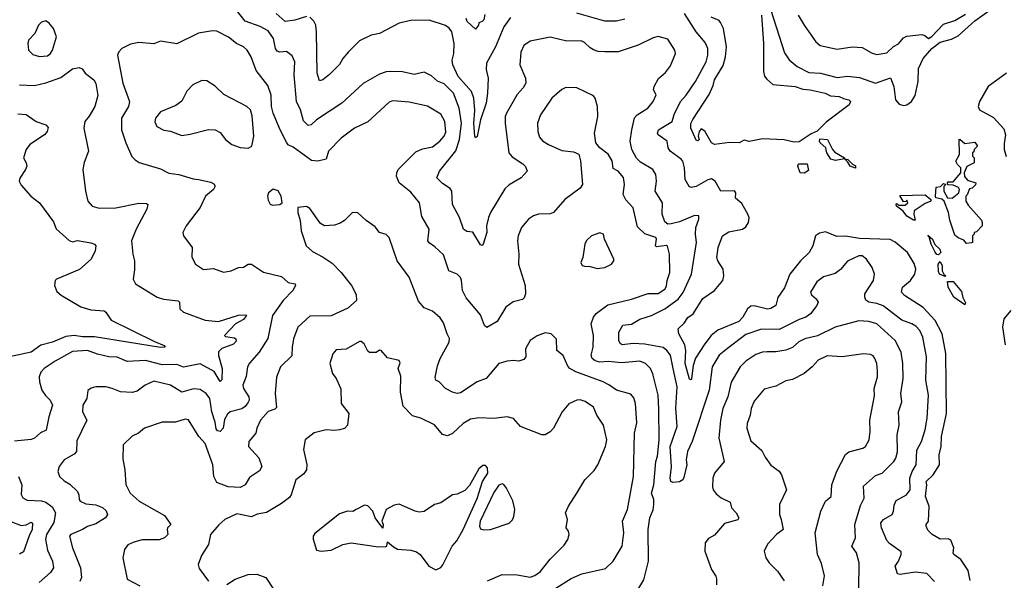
# Model space of a CAD drawing. Extents: x 2143765 to 2212931, y 878955 to 1017455.
# Tile 251 of 256: x 2194487 to 2200422, y 974809 to 978188. Entities that reach past the tile are written whole.
import ezdxf

# ---------------------------------------------------------------- set-up
doc = ezdxf.new("R2010")
doc.units = 0

msp = doc.modelspace()

# ---------------------------------------------------------------- linework, layer by layer
at = {"layer": '0CON20XD'}
for points in [[(2198998.9, 978295), (2199098.3, 977988.3), (2199126.1, 977946.1), (2199172.9, 977905), (2199245, 977870), (2199315, 977865.4), (2199415, 977839.3), (2199476.7, 977846.7), (2199550.4, 977840.4), (2199645, 977806.4), (2199736.6, 977836.6), (2199755.6, 977785.6), (2199767.5, 977705), (2199789.1, 977679.1), (2199815, 977670), (2199835, 977674), (2199863.1, 977695), (2199885, 977730.8), (2199903.3, 977815), (2199906, 977894), (2199932.4, 977955), (2199985.4, 978015), (2200035, 978053.2), (2200105, 978071.3), (2200145, 978091.1), (2200245, 978181.6), (2200329, 978241)], [(2198753.3, 976206.7), (2198703.2, 976166.8), (2198660.4, 976095), (2198643.4, 975955), (2198540.9, 975645), (2198511.8, 975585), (2198504, 975535), (2198508.1, 975505), (2198491.2, 975428.8), (2198483.5, 975415), (2198465, 975401.8), (2198425, 975398.3), (2198412.5, 975405), (2198408.8, 975425), (2198416.8, 975493.2), (2198408.8, 975615), (2198449.7, 975735), (2198443.2, 975846.8), (2198450.2, 975975), (2198426.8, 976085), (2198409.3, 976165), (2198387.1, 976195), (2198365, 976211.3), (2198255, 976233), (2198185, 976235.3), (2198118.7, 976228.7), (2198105.8, 976235.8), (2198099.3, 976255), (2198099.3, 976305), (2198123.6, 976346.4), (2198175, 976351.8), (2198225, 976383.8), (2198295, 976404.7), (2198375, 976445.3), (2198456.7, 976503.3), (2198486.8, 976543.2), (2198536.7, 976655), (2198566.2, 976845), (2198560.3, 976895), (2198563.2, 976935), (2198580.8, 976985), (2198580, 977005), (2198555, 977008.1), (2198465, 976970.5), (2198415, 976957.4), (2198395, 976956.2), (2198375, 976970.6), (2198360.8, 977015), (2198361.5, 977085), (2198316.7, 977155), (2198325.5, 977215), (2198320.9, 977255), (2198302.9, 977285), (2198229.1, 977329.1), (2198205, 977352.7), (2198176.1, 977405), (2198167.3, 977455), (2198176, 977524), (2198193.6, 977596.4), (2198208.8, 977615), (2198273.8, 977655), (2198305.7, 977694.3), (2198323.8, 977735), (2198308, 977765), (2198312, 977785), (2198337.3, 977832.7), (2198380.3, 977869.7), (2198410.1, 977909.9), (2198440, 977985), (2198436.7, 978005), (2198395, 978070.8), (2198335, 978087.1), (2198305, 978079.2), (2198214.6, 978035.4), (2198095.3, 977994.7), (2198015, 977993.6), (2197975, 977996.5), (2197945, 978006.7), (2197925, 978017.8), (2197891.2, 978051.2), (2197870.8, 978060.8), (2197785, 978057.9), (2197685, 978083.1), (2197565, 978058.5), (2197525, 978032), (2197507.8, 977992.2), (2197500.8, 977915), (2197535.4, 977835), (2197538.5, 977805), (2197522.8, 977777.2), (2197485, 977738), (2197420.9, 977625), (2197413.6, 977605), (2197413.1, 977565), (2197435.7, 977385), (2197455, 977360.8), (2197519.7, 977319.7), (2197535, 977302.5), (2197546.7, 977275), (2197510, 977235), (2197437.9, 977192.1), (2197411.9, 977168.1), (2197324.5, 977025.5), (2197313.1, 976995), (2197300, 976945), (2197303.5, 976905), (2197281.4, 976835), (2197275, 976826), (2197265, 976830), (2197217.7, 976907.7), (2197182.3, 976912.3), (2197162.4, 976925), (2197138.5, 976995), (2197096.4, 977075), (2197092.1, 977155), (2197080.9, 977170.9), (2197035, 977200.6), (2197001.4, 977235), (2197018.1, 977275), (2197115, 977397.5), (2197137.6, 977465), (2197150.4, 977565), (2197136.7, 977655), (2197102.8, 977745), (2197045, 977801.9), (2197005, 977816.9), (2196968.9, 977848.9), (2196925, 977871.2), (2196865, 977857.8), (2196795, 977873.5), (2196725, 977875.4), (2196695, 977873.6), (2196655, 977859.1), (2196556.6, 977803.4), (2196428.6, 977685), (2196275.7, 977584.3), (2196242.9, 977555), (2196225, 977549.6), (2196198.1, 977578.1), (2196179.7, 977645), (2196156.4, 977695), (2196141.1, 977855), (2196145.5, 977935), (2196129.4, 977969.4), (2196095.5, 977995.5), (2196055, 977991.8), (2196039, 977999), (2196029.4, 978015), (2196016, 978075), (2195985, 978121.5), (2195937.3, 978147.3), (2195845, 978179.1), (2195794.7, 978244.7)], [(2196215, 978206.8), (2196145, 978184.3), (2196086.3, 978176.3), (2196032.9, 978225)], [(2198135, 978192.1), (2198085, 978179.6), (2198015, 978178.7), (2197845, 978228.2)], [(2200217.6, 974807.6), (2200205, 974867.1), (2200160, 974935), (2200118.4, 974965), (2200114.2, 974975), (2200118.5, 975005), (2200100.9, 975050.9), (2200085, 975058.6), (2200035, 975056.9), (2199988.1, 975085), (2199961.7, 975111.7), (2199951.5, 975135), (2199951.1, 975145), (2199966.4, 975165), (2199968.5, 975255), (2199947.2, 975315), (2199956, 975384), (2199950.5, 975405), (2199993.6, 975445), (2200032.2, 975505), (2200029.5, 975565), (2200041.2, 975615), (2200043.8, 975675), (2200074.3, 975815), (2200070.7, 976175), (2200047.5, 976295), (2200005, 976375.4), (2199933.7, 976453.7), (2199821.4, 976525), (2199802.2, 976545), (2199808.8, 976575), (2199856, 976615), (2199883.1, 976655), (2199888.8, 976685), (2199878.1, 976718.1), (2199839.1, 976785), (2199765, 976847.7), (2199735, 976862.8), (2199548.6, 976868.6), (2199465, 976883.5), (2199412.2, 976882.2), (2199345, 976909.4), (2199307.9, 976902.1), (2199284, 976885), (2199268.8, 976825), (2199246, 976785), (2199193.5, 976735), (2199128.9, 976655), (2199097.2, 976572.8), (2199057.4, 976512.6), (2199045.8, 976465), (2199015, 976446.7), (2198995, 976442.9), (2198915, 976462.7), (2198895, 976460.5), (2198875, 976444.4), (2198845.3, 976395), (2198821.7, 976368.3), (2198695, 976317.1), (2198655, 976284.7), (2198617.1, 976235), (2198561.5, 976148.5), (2198546.9, 976103.1), (2198537.7, 976025), (2198535, 976018), (2198525, 976020.8), (2198499.3, 976115), (2198502.6, 976195), (2198497.4, 976227.4), (2198460.8, 976295), (2198455.7, 976325), (2198491.7, 976358.3), (2198515, 976393.3), (2198546.8, 976415), (2198605, 976507.3), (2198675, 976556.5), (2198725.2, 976615), (2198732.4, 976645), (2198727.9, 976685), (2198694.8, 976734.8), (2198688.9, 976755), (2198696.7, 976815), (2198723.5, 976885), (2198761.2, 976908.8), (2198845, 976925.3), (2198865, 976940), (2198880.9, 976965), (2198884, 976994), (2198876.3, 977016.3), (2198841.1, 977081.1), (2198801.5, 977111.5), (2198803.1, 977145), (2198796.1, 977156.1), (2198713.9, 977153.9), (2198678.8, 977215), (2198658, 977228), (2198635, 977222), (2198565, 977182.9), (2198535, 977175.8), (2198521.7, 977181.7), (2198498.6, 977225), (2198494.6, 977295.4), (2198483.8, 977335), (2198475, 977347.3), (2198407.5, 977395), (2198395.6, 977415), (2198389.2, 977455), (2198336, 977495), (2198330.8, 977505), (2198338.6, 977525), (2198420.3, 977575), (2198432.8, 977617.2), (2198471.2, 977695), (2198505, 977732.2), (2198560.8, 977815), (2198624.7, 977935), (2198635.3, 977975), (2198634.7, 978015), (2198619.9, 978049.9), (2198564.6, 978115), (2198493.8, 978225)], [(2194606.5, 977966.5), (2194655, 977970), (2194673.1, 977985), (2194684.5, 978005), (2194708.1, 978085), (2194690.8, 978135), (2194665, 978168), (2194645, 978180.8), (2194617.2, 978172.8), (2194599.4, 978155), (2194578.5, 978105), (2194540, 978065), (2194535.8, 978045), (2194539.2, 978005), (2194565, 977978.6), (2194606.5, 977966.5)], [(2197445, 978201.9), (2197405.4, 978145), (2197355.3, 978025), (2197300.8, 977925), (2197298, 977888), (2197311.1, 977835), (2197307.5, 977745), (2197299.1, 977685), (2197264.5, 977585), (2197245, 977483.3), (2197235, 977476.2), (2197230.6, 977485), (2197223.8, 977565), (2197231.4, 977641.4), (2197225, 977716), (2197210.3, 977755), (2197130.9, 977845), (2197098.4, 977915), (2197094.2, 977945), (2197103.3, 977985), (2197105.3, 978045), (2197091.5, 978115), (2197075, 978137.8), (2197052.7, 978152.7), (2196955, 978184.6), (2196845, 978183.5), (2196775, 978166.5), (2196655, 978104.4), (2196605, 978094.3), (2196535, 978061.1), (2196468.5, 977995), (2196435.4, 977955), (2196415, 977918.5), (2196355, 977857.1), (2196313.6, 977826.4), (2196295, 977820), (2196279.3, 977865), (2196276.4, 978113.6), (2196271.3, 978155), (2196260.1, 978180.1), (2196235, 978202.5)], [(2197291.4, 978218.6), (2197285, 978187.5), (2197275, 978176.7), (2197255, 978170), (2197252.5, 978155), (2197235, 978130), (2197185, 978176.7), (2197179.2, 978195)], [(2198990, 977830), (2199027.5, 977797.5), (2199162.5, 977785), (2199208.5, 977768.5), (2199252.5, 977765), (2199342.5, 977745), (2199375, 977730), (2199426.7, 977725), (2199452.1, 977712.1), (2199485, 977705.5), (2199495.7, 977695), (2199487.1, 977675), (2199349.1, 977570.9), (2199295, 977516.2), (2199259.1, 977500.9), (2199185, 977451.9), (2199155, 977450), (2199095, 977464.2), (2198965, 977470.6), (2198885, 977453.1), (2198855, 977462.5), (2198825, 977446), (2198765, 977448.6), (2198675, 977436), (2198656.7, 977445), (2198616.1, 977516.1), (2198595, 977530), (2198582.5, 977515), (2198577.5, 977485), (2198582.5, 977465), (2198575, 977457.5), (2198565, 977461.2), (2198532.5, 977535), (2198533, 977563), (2198545, 977586), (2198643.8, 977736.2), (2198667.9, 977792.1), (2198675, 977825.8), (2198727.6, 977912.4), (2198741.4, 977965), (2198747.5, 978025), (2198730, 978135), (2198712, 978172), (2198702.5, 978182.5), (2198655, 978202.5)], [(2198958.9, 978215), (2198971.4, 978045), (2198970, 977875), (2198977.6, 977847.6), (2198990, 977830)], [(2199180, 978215), (2199216.5, 978155), (2199285.7, 978055), (2199312.5, 978032.5), (2199415, 978009.6), (2199504.5, 978024.5), (2199565, 978020), (2199625.4, 977985.4), (2199655, 977977.5), (2199715, 977988.2), (2199755, 978025.6), (2199785, 978042.5), (2199815, 978078.9), (2199835, 978089.1), (2199925, 978098.6), (2199942.9, 978092.9), (2199965, 978073.8), (2199985, 978086), (2200055, 978161.6), (2200125, 978183.9), (2200189, 978221)], [(2198184.6, 974705.4), (2198249.2, 974810.8), (2198276.6, 974923.4), (2198274.6, 975115), (2198285.9, 975185), (2198305, 975234.3), (2198309.8, 975265), (2198309, 975295), (2198296.3, 975335), (2198310.3, 975385), (2198322.6, 975525), (2198332.1, 975557.9), (2198342, 975655), (2198340.2, 975839.8), (2198335.3, 975925.3), (2198302.6, 976052.6), (2198289.1, 976085), (2198259.4, 976115), (2198225, 976129.2), (2198115, 976119.5), (2198035, 976127), (2197983.1, 976123.1), (2197955, 976130.8), (2197937.5, 976145), (2197932.1, 976165), (2197943.1, 976215), (2197946.4, 976283.6), (2197931.1, 976355), (2197945, 976394), (2197962.6, 976417.4), (2198031.5, 976468.5), (2198175, 976504.1), (2198275, 976536.7), (2198335, 976537.3), (2198375, 976563.6), (2198385, 976581.2), (2198389.6, 976615), (2198407, 976665), (2198403.6, 976775), (2198392.2, 976822.2), (2198385, 976826.2), (2198355, 976822.3), (2198325, 976818.8), (2198318.8, 976825), (2198326.5, 976865), (2198321.9, 976875), (2198255, 976896.8), (2198210.3, 976940.3), (2198184.6, 977054.6), (2198141.3, 977101.3), (2198124.4, 977135), (2198132.9, 977195), (2198127.2, 977237.2), (2198095.3, 977275.3), (2198065, 977292), (2198058.1, 977338.1), (2198035, 977377.1), (2197984.4, 977415), (2197960.5, 977445), (2197951.5, 977505), (2197972.9, 977605), (2197970.4, 977665), (2197955.6, 977715), (2197945, 977730), (2197845, 977777.1), (2197778.8, 977778.8), (2197755, 977768.1), (2197695, 977715.5), (2197625.8, 977614.2), (2197608.9, 977565), (2197610.8, 977515), (2197619.9, 977479.9), (2197637.7, 977457.7), (2197675.2, 977435.2), (2197755, 977399.3), (2197825, 977392.1), (2197856.8, 977376.8), (2197866.8, 977336.8), (2197878.6, 977195), (2197865, 977172), (2197772.5, 977105), (2197704.5, 977025.5), (2197685, 977018.1), (2197615, 977015.6), (2197585, 977005.7), (2197553.7, 976986.3), (2197511.4, 976935), (2197490.8, 976885), (2197487.5, 976855), (2197495.6, 976775), (2197494.4, 976715), (2197533.3, 976585), (2197535.6, 976535), (2197528.9, 976511.1), (2197517.8, 976502.2), (2197462.6, 976487.4), (2197417.1, 976455), (2197365, 976367.9), (2197302.4, 976332.4), (2197288.1, 976345), (2197265, 976410), (2197178.3, 976511.7), (2197155.5, 976555), (2197151.1, 976615), (2197144.2, 976635), (2197125, 976654.2), (2197073.5, 976673.5), (2197040.8, 976770.8), (2196989.8, 976819.8), (2196955, 976843.1), (2196948.1, 976855), (2196955.6, 976925), (2196911.7, 977001.7), (2196897.1, 977085), (2196845, 977148.5), (2196774.3, 977204.3), (2196758.5, 977245), (2196759.5, 977265), (2196768.9, 977285), (2196875, 977392.5), (2196915, 977409.5), (2196975, 977421.8), (2197020.4, 977455), (2197045, 977486.4), (2197055, 977510), (2197050.4, 977575), (2197025, 977617.8), (2196945.9, 977665.9), (2196835, 977690.4), (2196763.3, 977696.7), (2196735, 977698.5), (2196715, 977691.1), (2196585, 977571.9), (2196506, 977535), (2196425.4, 977474.6), (2196348.6, 977395), (2196333.5, 977346.5), (2196285, 977336.2), (2196245, 977340), (2196135, 977419.4), (2196105, 977434.3), (2196095, 977450), (2196056.2, 977525), (2196015.4, 977625.4), (2196005.4, 977665), (2196002.5, 977732.5), (2195982, 977792), (2195912.7, 977882.7), (2195882.9, 977965), (2195857.3, 978005), (2195835.7, 978025), (2195793.7, 978043.7), (2195745, 978082.5), (2195675, 978118.8), (2195648.6, 978121.4), (2195565, 978106.6), (2195435, 978042.7), (2195335, 978059.1), (2195295, 978042.5), (2195205, 978051.5), (2195155, 978040), (2195102, 978015), (2195084, 977995), (2195076, 977975), (2195107.5, 977805), (2195148, 977695), (2195142.5, 977665), (2195100, 977595), (2195101.1, 977525), (2195126.7, 977445), (2195163.6, 977363.6), (2195182.6, 977342.6), (2195207.4, 977327.4), (2195335, 977290), (2195385, 977262.7), (2195445.3, 977255.3), (2195532.2, 977227.8), (2195565.4, 977225.4), (2195639.1, 977209.1), (2195657.8, 977197.8), (2195665.7, 977185), (2195655.8, 977165), (2195606.9, 977125), (2195573.9, 977056.1), (2195490, 976945), (2195469.2, 976905), (2195473.8, 976885), (2195527.1, 976815), (2195524.1, 976755.9), (2195546, 976715), (2195595, 976681.4), (2195655, 976688.8), (2195715, 976665.7), (2195762.5, 976675), (2195805, 976694), (2195835, 976696.2), (2195865, 976714), (2195885, 976714.2), (2195956.4, 976666.4), (2196065, 976639.4), (2196104.4, 976604.4), (2196147.5, 976595), (2196150, 976585), (2196133.6, 976555), (2196075, 976495.4), (2196010, 976405), (2195983.3, 976266.7), (2195930, 976185), (2195872.1, 976117.9), (2195859.5, 976095), (2195852.2, 976037.8), (2195832.5, 975985), (2195835.5, 975965), (2195867.3, 975915), (2195869.1, 975895), (2195861.9, 975878.1), (2195845, 975856), (2195825, 975842.4), (2195755.9, 975824.1), (2195738.8, 975811.2), (2195721.1, 975778.9), (2195713.1, 975725), (2195695, 975705.6), (2195679.6, 975709.6), (2195671.6, 975721.6), (2195665, 975762.9), (2195644.4, 975824.4), (2195633.1, 975905), (2195610.5, 975935), (2195575, 975959.5), (2195535, 975962.1), (2195465, 975942.1), (2195396.1, 975986.1), (2195295, 976008.7), (2195242.9, 975985), (2195195, 975949.4), (2195165, 975940.6), (2195095, 975944.3), (2195045, 975965.6), (2195005, 975974.4), (2194945, 975974.3), (2194916.7, 975966.7), (2194897.1, 975952.9), (2194891.5, 975905), (2194866.5, 975865), (2194865.7, 975825), (2194891.4, 975775), (2194831.2, 975648.8), (2194829.2, 975585), (2194815, 975569.2), (2194754.3, 975535), (2194724.2, 975495), (2194716, 975465), (2194726, 975435), (2194755, 975407.5), (2194789.1, 975389.1), (2194835, 975343.3), (2194844.2, 975325), (2194844.6, 975295), (2194850.4, 975285), (2194885, 975269.2), (2194945, 975263.9), (2194985, 975247.3), (2195008.5, 975228.5), (2195015.7, 975205), (2195003.9, 975186.1), (2194945, 975150), (2194896.2, 975133.8), (2194865, 975114.3), (2194795, 975085.6), (2194786, 975075), (2194804.4, 975005), (2194853.1, 974885), (2194859.6, 974825), (2194849.1, 974800.9)], [(2194485.6, 977794.4), (2194575, 977790.4), (2194645, 977806.9), (2194735, 977840), (2194805, 977891.9), (2194845, 977900), (2194862.7, 977892.7), (2194881.1, 977865), (2194933.1, 977825), (2194945, 977803.3), (2194958.7, 977731.3), (2194939.5, 977665), (2194905, 977605.6), (2194879.5, 977575), (2194873.1, 977535), (2194901.4, 977395), (2194875, 977327.5), (2194868, 977285), (2194883.7, 977153.7), (2194898.2, 977095), (2194923.1, 977063.1), (2194965, 977051.5), (2195065.7, 977054.3), (2195205, 977081.9), (2195250.7, 977080.7), (2195258.8, 977075), (2195254, 977045), (2195188.9, 976925), (2195161.5, 976855), (2195169.2, 976775), (2195179.2, 976735), (2195179.7, 976680.3), (2195171.2, 976625), (2195185, 976596.7), (2195314.6, 976514.6), (2195353.7, 976503.7), (2195442.5, 976492.5), (2195450, 976485), (2195452, 976445), (2195474.5, 976424.5), (2195605, 976376.9), (2195685, 976368.5), (2195805, 976407), (2195849.6, 976409.6), (2195854.3, 976405), (2195835, 976380.7), (2195788.5, 976355), (2195721.4, 976285), (2195728.3, 976278.3), (2195781.3, 976271.3), (2195788.9, 976265), (2195790.7, 976250.7), (2195775, 976232.3), (2195705, 976206), (2195684.7, 976185.3), (2195685, 976163.8), (2195708.3, 976085), (2195705, 976017.5), (2195695, 976006.7), (2195658.1, 976068.1), (2195575, 976112.9), (2195475, 976094.1), (2195435, 976110.2), (2195345, 976107.4), (2195245.3, 976134.7), (2195135, 976128.2), (2195074, 976154), (2195025, 976156.8), (2194955, 976171.6), (2194895, 976194.5), (2194805, 976188.5), (2194699.9, 976130.1), (2194635, 976084.6), (2194615, 976063.1), (2194603.5, 976035), (2194605.3, 976005), (2194620.9, 975955), (2194642.2, 975922.2), (2194670.6, 975895), (2194684.2, 975865), (2194661.9, 975795), (2194645.3, 975714.7), (2194613.1, 975696.9), (2194576, 975665), (2194555, 975656.7), (2194455, 975648.5)], [(2195865, 977414.2), (2195886.7, 977425), (2195898.5, 977485), (2195888.8, 977608.8), (2195878.9, 977645), (2195856, 977665), (2195716.8, 977736.8), (2195665, 977786.7), (2195615, 977818.8), (2195585, 977821.2), (2195530, 977795), (2195495, 977756.7), (2195463.5, 977696.5), (2195428.5, 977671.5), (2195335, 977633.5), (2195304.5, 977595), (2195301.8, 977571.8), (2195312.5, 977545), (2195355, 977521.5), (2195395, 977515.5), (2195465, 977490), (2195515, 977497.1), (2195625, 977526), (2195665, 977524.2), (2195695, 977508.6), (2195726.8, 977466.8), (2195765, 977436), (2195815, 977417.5), (2195865, 977414.2)], [(2200436, 977865), (2200325.6, 977785), (2200273.1, 977695), (2200264.4, 977665), (2200272.5, 977645), (2200358.1, 977598.1), (2200419.7, 977529.7), (2200430.2, 977495), (2200421.4, 977441.4), (2200422.4, 977405), (2200433.3, 977363.3)], [(2194475, 977620), (2194525, 977617.1), (2194585, 977573.5), (2194644.2, 977554.2), (2194658, 977538), (2194652, 977515), (2194637.1, 977495), (2194548.6, 977435), (2194525.6, 977405), (2194510, 977355), (2194526.2, 977325), (2194528.8, 977305), (2194522, 977285), (2194487.3, 977232.7), (2194484.3, 977215), (2194495, 977190), (2194553.1, 977125), (2194606.9, 977085), (2194689.7, 976969.7), (2194706.6, 976926.6), (2194785, 976857.1), (2194805, 976850), (2194835, 976856.4), (2194915, 976842.9), (2194937.5, 976835), (2194946.2, 976825), (2194940.8, 976795), (2194918.2, 976745), (2194848.2, 976681.8), (2194708, 976625), (2194700, 976615), (2194696.1, 976586.1), (2194709.7, 976549.7), (2194737.4, 976527.4), (2194855, 976457.8), (2194915, 976439.2), (2194995, 976433.3), (2195006.9, 976425), (2195037.3, 976377.3), (2195299.2, 976249.2), (2195357.5, 976225), (2195363.3, 976215), (2195335, 976211.2), (2194937.2, 976277.2), (2194865, 976276.9), (2194815, 976283.6), (2194765, 976278.3), (2194685, 976243.9), (2194615, 976226.2), (2194555, 976183.8), (2194425, 976155.6)], [(2199525, 977293.3), (2199493.3, 977305), (2199480, 977330), (2199460, 977350), (2199405, 977340), (2199377, 977347), (2199352.5, 977385), (2199347.5, 977415), (2199312.5, 977445), (2199307.5, 977455), (2199310.7, 977469.3), (2199357.5, 977465), (2199386.2, 977406.2), (2199400.5, 977390.5), (2199460, 977355), (2199460, 977350), (2199480, 977345), (2199507, 977317), (2199525, 977307.5), (2199525, 977293.3)], [(2200195, 976840), (2200178.3, 976858.3), (2200145, 976872.5), (2200125, 976890), (2200095, 976980), (2200086.7, 977025), (2200060, 977095), (2200046.2, 977106.2), (2200010, 977115), (2200007.5, 977125), (2200011.7, 977178.3), (2200038.3, 977181.7), (2200055, 977200), (2200070, 977195), (2200058.3, 977181.7), (2200057.5, 977155), (2200080, 977115), (2200107.7, 977112.3), (2200147.5, 977145), (2200152.5, 977165), (2200146.4, 977176.4), (2200115, 977190), (2200082.5, 977192.5), (2200080, 977205), (2200085, 977210), (2200115, 977210), (2200160, 977265), (2200160, 977295), (2200140, 977315), (2200130, 977335), (2200152.5, 977375), (2200150, 977465), (2200155, 977467.5), (2200185, 977442.5), (2200245, 977450), (2200260, 977425), (2200240, 977405), (2200238.3, 977391.7), (2200230, 977385), (2200230, 977365), (2200240, 977355), (2200240, 977325), (2200197, 977303), (2200180, 977265), (2200183, 977243), (2200200.7, 977220.7), (2200250, 977205), (2200248.3, 977191.7), (2200228.3, 977171.7), (2200211.7, 977168.3), (2200198.3, 977131.7), (2200190, 977125), (2200190, 977095), (2200205, 977070), (2200285, 976980), (2200290, 976965), (2200290, 976945), (2200255, 976910), (2200240, 976905), (2200240, 976895), (2200230, 976885), (2200230, 976845), (2200225, 976842.5), (2200195, 976840)], [(2199215, 977262.5), (2199192.5, 977265), (2199177.5, 977305), (2199181.7, 977318.3), (2199235, 977320), (2199241.7, 977278.3), (2199215, 977262.5)], [(2196010.5, 977070.5), (2196055, 977073.3), (2196070, 977085), (2196062.5, 977125), (2196045, 977156.7), (2196015, 977166.7), (2195986.7, 977145), (2195981.2, 977125), (2195985, 977100), (2195997, 977077), (2196010.5, 977070.5)], [(2199885, 976980), (2199875, 976980), (2199833.9, 977003.9), (2199813.3, 977033.3), (2199773.3, 977065), (2199770, 977075), (2199775, 977080), (2199785, 977070), (2199825, 977070), (2199840, 977085), (2199835, 977100), (2199828.3, 977091.7), (2199815, 977090), (2199791.7, 977128.3), (2199945, 977132.5), (2199980, 977105), (2199980, 977095), (2199945, 977080), (2199880, 977035), (2199877.5, 977015), (2199885, 976980)], [(2197709.4, 974755), (2197810.6, 974819.4), (2197875, 974847.9), (2198019.1, 974880.9), (2198065, 974924.3), (2198117.8, 975015), (2198129.1, 975095), (2198120.4, 975165), (2198150.8, 975235), (2198186.1, 975435), (2198193.5, 975695), (2198207.1, 975757.1), (2198199.6, 975875), (2198188.7, 975908.7), (2198171.4, 975931.4), (2198084, 975954), (2198037.5, 975987.5), (2198005, 976004.6), (2197840, 976065), (2197803.8, 976085), (2197790.3, 976100.3), (2197763.1, 976163.1), (2197724.5, 976194.5), (2197722.5, 976262.5), (2197690, 976295), (2197655, 976300.8), (2197607.3, 976282.7), (2197563.3, 976255), (2197536.7, 976205), (2197537.1, 976155), (2197525, 976139.2), (2197495, 976130), (2197465, 976134.4), (2197425, 976129.6), (2197375, 976115.3), (2197298.8, 976025), (2197245, 976004.4), (2197145, 975938.5), (2197125, 975934.4), (2197095, 975942.9), (2197053.8, 975965), (2197015, 976006.2), (2196996.1, 976016.1), (2196991.2, 976031.2), (2197005, 976102.5), (2197020.6, 976145), (2197075.7, 976245), (2197076.8, 976266.8), (2197064.3, 976295), (2197040.7, 976360.7), (2197021.1, 976391.1), (2196975, 976432), (2196925, 976452), (2196890.6, 976490.6), (2196835.5, 976635.5), (2196761.8, 976735), (2196715, 976876), (2196695, 976894), (2196656.7, 976905), (2196629.7, 976939.7), (2196575, 976976.7), (2196525, 977023.3), (2196492.5, 977025), (2196445, 976976.7), (2196418.8, 976961.2), (2196385, 976950), (2196325, 976946), (2196299.7, 976959.7), (2196235, 977050), (2196215, 977062.5), (2196163, 977057), (2196163.8, 977025), (2196178.3, 976978.3), (2196184.4, 976915), (2196214.3, 976824.3), (2196251.7, 976791.7), (2196317.1, 976757.1), (2196370.3, 976720.3), (2196425.2, 976665.2), (2196487.6, 976585), (2196515, 976532), (2196517.1, 976495), (2196465, 976450), (2196365, 976402.5), (2196235, 976400.8), (2196164.3, 976335), (2196137.5, 976265), (2196128.8, 976215), (2196127.9, 976162.1), (2196059.4, 976095), (2196035, 976033.3), (2196027.3, 975935), (2196035, 975851.2), (2196025, 975840.6), (2195985, 975825.7), (2195938, 975775), (2195916.2, 975725), (2195910, 975695), (2195867.1, 975645), (2195866, 975615), (2195928, 975548), (2195945.7, 975495), (2195931.7, 975468.3), (2195871.6, 975428.4), (2195845.4, 975384.6), (2195815, 975368.8), (2195743.3, 975373.3), (2195675, 975398.5), (2195657.2, 975435), (2195651.3, 975505), (2195605, 975632.9), (2195566.4, 975676.4), (2195505, 975776.9), (2195485, 975780), (2195425, 975762.2), (2195345, 975762.9), (2195238.8, 975725), (2195202, 975695), (2195165, 975677.1), (2195110.5, 975625), (2195107.9, 975542.1), (2195120.6, 975475), (2195126.3, 975386.3), (2195152.9, 975335), (2195206.7, 975286.7), (2195359.7, 975199.7), (2195398, 975145), (2195377.5, 975125), (2195376.7, 975115), (2195380, 975085), (2195360, 975065), (2195326.9, 975053.1), (2195225, 975052.5), (2195175, 975038.5), (2195137.8, 975022.2), (2195118, 974995), (2195108.9, 974945), (2195134, 974815), (2195211.2, 974775)], [(2197968.3, 976688.3), (2198015, 976693.8), (2198053.5, 976715), (2198068.5, 976735), (2198068.1, 976745), (2198012, 976865), (2198005.9, 976895.9), (2197985, 976904), (2197934.3, 976885.7), (2197902.7, 976857.3), (2197894.2, 976835), (2197882.5, 976755), (2197870, 976725), (2197877, 976707), (2197891.7, 976701.7), (2197925, 976700), (2197968.3, 976688.3)], [(2200025, 976770), (2200015, 976772.5), (2200005, 976787.5), (2199982.5, 976835), (2199970, 976880), (2199961.7, 976888.3), (2199990, 976865), (2200003.3, 976833.3), (2200033.3, 976805), (2200040, 976785), (2200025, 976770)], [(2200002.6, 974802.6), (2199955, 974850), (2199885, 974858.1), (2199795, 974843.1), (2199778.1, 974848.1), (2199764.2, 974895), (2199784.2, 974925), (2199801.4, 974965), (2199800, 974980), (2199730.6, 975030.6), (2199715, 975048.6), (2199681.8, 975125), (2199678.8, 975155), (2199694.3, 975175), (2199746.2, 975205), (2199755.4, 975225), (2199757.6, 975262.4), (2199769.8, 975290.2), (2199832.1, 975325), (2199855.8, 975355), (2199853.8, 975425), (2199867.3, 975465), (2199891.1, 975505), (2199895.8, 975594.2), (2199924, 975646), (2199945.9, 975715), (2199957, 975787), (2199965.4, 975925), (2199949.3, 976015), (2199953.2, 976155), (2199932, 976275), (2199913.8, 976313.8), (2199889.9, 976339.9), (2199865, 976355.4), (2199803.8, 976376.2), (2199693.1, 976463.1), (2199655, 976478.1), (2199606.4, 976486.4), (2199588, 976498), (2199580.9, 976515), (2199582.1, 976535), (2199634.4, 976615), (2199640.8, 976655), (2199625.8, 976695), (2199592.5, 976745), (2199565, 976764.3), (2199545, 976764.4), (2199477, 976733), (2199435, 976682.9), (2199402.7, 976657.3), (2199332, 976638), (2199291.7, 976608.3), (2199253.6, 976545), (2199260, 976530), (2199288.6, 976505), (2199300.6, 976485), (2199293.1, 976465), (2199254.3, 976415), (2199225, 976395.5), (2199185, 976381.5), (2199065, 976321.2), (2198958, 976322), (2198865, 976290.6), (2198753.3, 976206.7)], [(2200065, 976640), (2200032.5, 976655), (2200025, 976670), (2200024, 976715), (2200035, 976730), (2200047.5, 976705), (2200047.5, 976675), (2200060, 976650), (2200070, 976645), (2200065, 976640)], [(2200185, 976470), (2200117.5, 976515), (2200083.3, 976575), (2200080, 976610), (2200115, 976610), (2200165, 976550), (2200173, 976513), (2200188.3, 976481.7), (2200185, 976470)], [(2200461, 976435), (2200419.5, 976385), (2200411.3, 976335), (2200427.7, 976227.7)], [(2199544.7, 974755), (2199547.8, 974915), (2199530.8, 974975), (2199502.5, 975015), (2199524.5, 975065), (2199520.4, 975145), (2199555, 975260.8), (2199577.5, 975305), (2199573.6, 975376.4), (2199645, 975441.1), (2199687.1, 975455), (2199757.3, 975525), (2199769.2, 975545), (2199777.6, 975582.4), (2199777.5, 975685), (2199789.6, 975745), (2199785.5, 975825), (2199805.5, 975885), (2199797.9, 975935), (2199812.3, 976025), (2199811.5, 976115), (2199800.4, 976185), (2199764.5, 976255), (2199655, 976354.7), (2199605, 976369.7), (2199545, 976372.9), (2199403.8, 976335), (2199296.8, 976283.2), (2199220.8, 976265), (2199183.4, 976246.6), (2199145, 976212.1), (2199105, 976195.4), (2199045, 976185.3), (2198993.8, 976186.2), (2198965, 976184.5), (2198925, 976169.6), (2198865, 976129.5), (2198830.9, 976095), (2198776.5, 976003.5), (2198755.3, 975915), (2198726.6, 975845), (2198711.6, 975775), (2198700.8, 975665), (2198732.9, 975525), (2198674.6, 975455.4), (2198665.5, 975424.5), (2198663.1, 975373.1), (2198666.9, 975355), (2198685, 975329.2), (2198715, 975306.9), (2198769.5, 975279.5), (2198776.9, 975245), (2198805.7, 975215), (2198821.2, 975185), (2198816.9, 975173.1), (2198735, 975151.2), (2198675, 975081.2), (2198639.5, 975060.5), (2198618.8, 975035), (2198618, 974985), (2198658, 974875), (2198684.4, 974834.4), (2198687.9, 974817.9), (2198687.5, 974782.5)], [(2196986.9, 975746.9), (2196905, 975786.9), (2196855, 975800), (2196798.1, 975858.1), (2196783.2, 975943.2), (2196785, 976040), (2196768.8, 976085), (2196780.7, 976119.3), (2196775, 976133.3), (2196705, 976150), (2196665, 976193.3), (2196655, 976196.7), (2196635, 976181.2), (2196595, 976181.2), (2196585, 976190), (2196563.7, 976233.7), (2196545, 976249.2), (2196535, 976248.6), (2196455, 976202.9), (2196395, 976198.8), (2196375, 976173.3), (2196356, 976115), (2196372.5, 976055), (2196394, 976025), (2196422.3, 975962.3), (2196424, 975875), (2196470, 975815), (2196463.8, 975745), (2196445.7, 975724.3), (2196414.2, 975715.8), (2196385, 975711.4), (2196334.3, 975715.7), (2196262.6, 975697.4), (2196206.7, 975655), (2196198.3, 975598.3), (2196217.3, 975507.3), (2196215.7, 975475), (2196198.9, 975451.1), (2196150.8, 975415), (2196123.3, 975325), (2196112.4, 975307.6), (2196065, 975271.4), (2195975, 975217.1), (2195917.3, 975207.3), (2195885, 975192.5), (2195795, 975210.5), (2195724, 975175), (2195686.8, 975143.2), (2195637.5, 975085), (2195624.3, 975025), (2195582.3, 974957.7), (2195563.6, 974903.6), (2195569.3, 974879.3), (2195625, 974803.8)], [(2199329.2, 974775), (2199338.1, 974835), (2199319.5, 974909.5), (2199295.4, 974965), (2199282.2, 975095), (2199315.7, 975225), (2199345, 975286.2), (2199379.2, 975315), (2199381.9, 975385), (2199413, 975467), (2199465, 975566.7), (2199485, 975584.2), (2199570, 975605), (2199585, 975616), (2199608.6, 975655), (2199614.4, 975705.6), (2199611.9, 975775), (2199639.4, 975920.6), (2199638.9, 975965), (2199658.5, 976035), (2199658.8, 976071.2), (2199653.3, 976115), (2199641.9, 976145), (2199631.7, 976161.7), (2199615, 976170.6), (2199574.3, 976174.3), (2199444.5, 976155.5), (2199355, 976161.8), (2199300, 976135), (2199264.3, 976095), (2199215, 976054.5), (2199145, 976019.5), (2199105, 976010.6), (2199045, 975978.5), (2198975, 975960.8), (2198915, 975888.8), (2198895.6, 975845), (2198889.5, 975805), (2198872.5, 975755), (2198871.1, 975725), (2198895, 975650), (2198961.3, 975591.3), (2198980.7, 975550.7), (2199015, 975502), (2199065, 975466), (2199080, 975445), (2199108.6, 975355), (2199068.1, 975265), (2199068.1, 975205), (2199076.4, 975176.4), (2199090, 975115), (2199048.6, 975085), (2198995, 975025.8), (2198974.3, 974984.3), (2198985.8, 974945), (2199004.2, 974915), (2199054.2, 974865), (2199095.4, 974805.4)], [(2197306, 974805), (2197395, 974844), (2197485, 974842.5), (2197565, 974827.8), (2197593, 974837), (2197625, 974859.4), (2197685, 974936.9), (2197768.8, 975021.2), (2197791.4, 975055), (2197800, 975085), (2197795.7, 975105), (2197782, 975125), (2197788.6, 975175), (2197778, 975215), (2197795, 975256.7), (2197845, 975333.8), (2197893.8, 975415), (2197949.4, 975470.6), (2197971.4, 975505), (2198017.5, 975615), (2198025.6, 975655), (2198006, 975745), (2197966, 975805), (2197945, 975852), (2197896.3, 975886.3), (2197866.3, 975896.3), (2197845, 975895.4), (2197797.7, 975872.3), (2197756.3, 975823.7), (2197705, 975726.2), (2197685, 975703.3), (2197655, 975686.7), (2197635, 975686.7), (2197506.1, 975736.1), (2197463.8, 975785), (2197425.6, 975794.4), (2197344.5, 975784.5), (2197255, 975788.9), (2197205, 975779.5), (2197160, 975755), (2197095, 975694.4), (2197065, 975679.4), (2197035, 975688.1), (2196986.9, 975746.9)], [(2196995, 974872.5), (2197025, 974886.7), (2197037.3, 974902.7), (2197094, 975015), (2197122.3, 975047.7), (2197159.2, 975115), (2197245, 975302.5), (2197276.5, 975405), (2197308.9, 975455), (2197306.3, 975486.3), (2197295, 975501.2), (2197279.2, 975500.8), (2197255, 975481.2), (2197198.8, 975381.2), (2197169.3, 975350.7), (2197125, 975327.5), (2197095, 975323.3), (2197025, 975276.2), (2196987.5, 975265), (2196925, 975223.8), (2196895, 975218.8), (2196870, 975225), (2196775, 975267.5), (2196745, 975262.5), (2196695, 975236.7), (2196670, 975165), (2196678, 975145), (2196675, 975122.5), (2196629.2, 975185), (2196615.8, 975225), (2196585, 975257.5), (2196565, 975262.5), (2196515, 975236.7), (2196495, 975223.8), (2196463.6, 975226.4), (2196415, 975210), (2196265, 975091.2), (2196256, 975075), (2196255.9, 975055.9), (2196275, 974990), (2196305, 974983.8), (2196365, 974991.2), (2196434.3, 975025.7), (2196485, 975034), (2196635, 975012.5), (2196689.5, 975010.5), (2196700, 975015), (2196705, 975040), (2196740, 975010), (2196765, 974997.5), (2196845, 974991.1), (2196879.7, 974979.7), (2196900, 974965), (2196954.1, 974894.1), (2196995, 974872.5)], [(2194480.4, 975435), (2194498.8, 975385), (2194496.1, 975326.1), (2194505.3, 975305.3), (2194531.1, 975291.1), (2194618, 975288), (2194645, 975280.4), (2194681.7, 975251.7), (2194702.1, 975215), (2194692.3, 975157.7), (2194648.7, 975085), (2194642.8, 975055), (2194655, 974990), (2194683.6, 974925), (2194690.8, 974885), (2194671.5, 974855), (2194604.7, 974795)], [(2197285, 975112.5), (2197325, 975114.4), (2197437, 975153), (2197456.7, 975173.3), (2197465.6, 975194.4), (2197472, 975235), (2197458.8, 975288.8), (2197421.2, 975365), (2197405, 975386.2), (2197395, 975390), (2197375, 975382.9), (2197345, 975337.3), (2197262.9, 975165), (2197259.4, 975135), (2197265, 975120), (2197285, 975112.5)], [(2194434.1, 975164.1), (2194495, 975139.4), (2194525, 975142.9), (2194555, 975160), (2194564.3, 975154.3), (2194562, 975115), (2194542.8, 975077.2), (2194510.2, 974979.8), (2194485, 974966.2)], [(2195735, 974784.3), (2195785, 974816.7), (2195865, 974844.3), (2195916.8, 974846.8), (2195970, 974825), (2196017.5, 974755)]]:
    msp.add_lwpolyline(points, dxfattribs=at)

doc.saveas('drawing.dxf')
